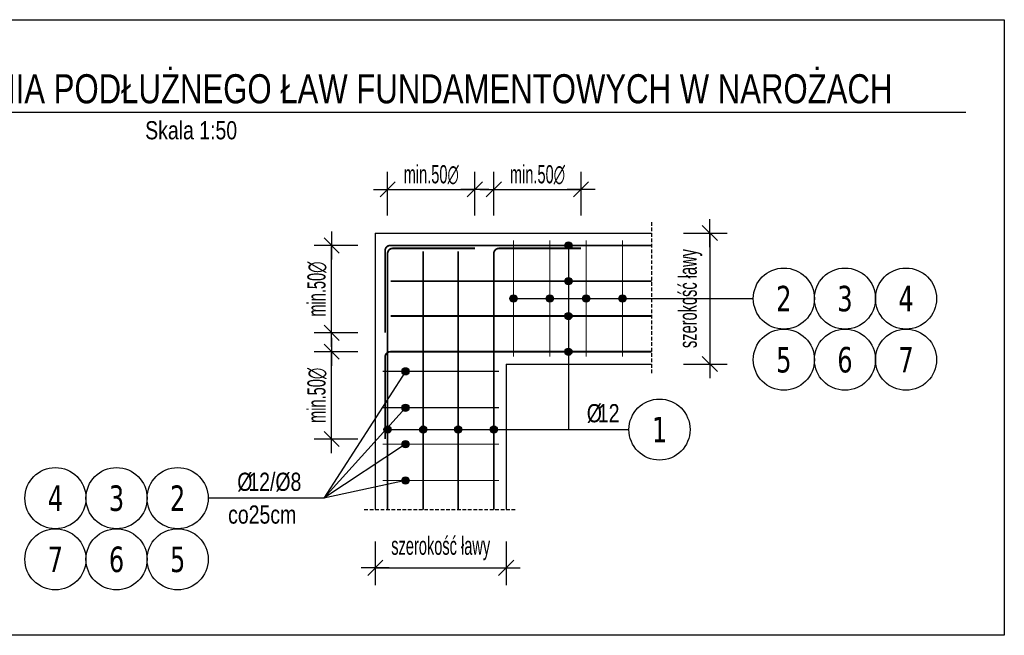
# Model space of a CAD drawing. Header units: millimetres. Extents: x -12415 to -10748, y 12360 to 13401.
# Tile 5 of 6: x -11486 to -10809, y 12360 to 12783. Entities that reach past the tile are written whole.
import ezdxf
from ezdxf.enums import TextEntityAlignment as Align

# ---------------------------------------------------------------- set-up
doc = ezdxf.new("R2010")
doc.units = ezdxf.units.MM
doc.header["$LTSCALE"] = 10
doc.linetypes.add('HIDDEN', pattern=[0.375, 0.25, -0.125])
for name, color, linetype in [('1', 2, 'Continuous'), ('2', 1, 'HIDDEN'), ('BZ_odn', 1, 'Continuous'), ('BZ_opi2', 4, 'Continuous'), ('BZ_opi4', 53, 'Continuous'), ('BZ_P_wid', 3, 'Continuous'), ('BZ_sym', 7, 'Continuous'), ('BZ_txg', 3, 'Continuous'), ('BZ_txs', 2, 'Continuous'), ('BZ_wym', 1, 'Continuous')]:
    doc.layers.add(name, color=color, linetype=linetype)
doc.layers.add('BA_obw', color=230, linetype='Continuous', plot=False)
doc.layers.add('BZ_pom', color=6, linetype='Continuous', plot=False)
doc.styles.add('BIKTBG', font='tahoma.ttf', dxfattribs={"width": 0.85})
doc.styles.add('BIKTG', font='bikromsw.shx', dxfattribs={"width": 0.8})
doc.styles.add('BIKTS', font='bikromsw.shx', dxfattribs={"width": 0.8})
doc.styles.add('BIKWYM', font='bikromsw.shx', dxfattribs={"width": 0.6})
doc.dimstyles.new('BA_KP_50_cm', dxfattribs={"dimscale": 0.5, "dimtxt": 25, "dimasz": 1.666667, "dimexe": 24, "dimexo": 0, "dimgap": 0, "dimtad": 0, "dimdec": 1, "dimrnd": 0.5, "dimzin": 9, "dimdsep": 46, "dimtxsty": 'BIKWYM', "dimblk": 'WYM-KR', "dimblk1": 'WYM-KP', "dimblk2": 'WYM-KP', "dimsah": 1, "dimcen": 0, "dimdle": 20, "dimclrd": 256, "dimclre": 256, "dimclrt": 7, "dimadec": 0, "dimazin": 0, "dimtfac": 0.033333, "dimtdec": 1, "dimtmove": 0, "dimatfit": 3, "dimldrblk": 'WYM-KP', "dimfxl": 1, "dimtvp": 0.8, "dimtolj": 1, "dimarcsym": 0})
doc.dimstyles.new('BZ_KR_50_cm', dxfattribs={"dimscale": 0.5, "dimtxt": 25, "dimasz": 1.666667, "dimexe": 24, "dimexo": 0, "dimgap": 0, "dimtad": 0, "dimdec": 1, "dimrnd": 0.5, "dimzin": 9, "dimdsep": 46, "dimtxsty": 'BIKWYM', "dimblk": 'WYM-KR', "dimcen": 0, "dimdle": 20, "dimclrd": 256, "dimclre": 256, "dimclrt": 7, "dimadec": 0, "dimazin": 0, "dimtfac": 0.033333, "dimtdec": 1, "dimtmove": 0, "dimatfit": 3, "dimldrblk": 'WYM-KR', "dimfxl": 1, "dimtvp": 0.8, "dimtolj": 1, "dimarcsym": 0})

# ---------------------------------------------------------------- blocks, each defined once
blk = doc.blocks.new('eoprz')
blk = doc.blocks.new('WYM-KR')
at = {"linetype": 'ByBlock'}
blk.add_line((11.52, 0), (-11.52, 0), dxfattribs=at)
at = {"color": 7, "linetype": 'ByBlock'}
blk.add_line((6.24, 6.24), (-6.24, -6.24), dxfattribs=at)
blk = doc.blocks.new('*D55')
at = {"layer": 'BZ_wym', "lineweight": -2}
for p, q in [((-11241.55, 12424.29), (-11241.55, 12394.29)), ((-11151.55, 12424.29), (-11151.55, 12394.29)), ((-11242.38, 12406.29), (-11243.21, 12406.29)), ((-11241.55, 12406.29), (-11151.55, 12406.29)), ((-11150.71, 12406.29), (-11149.88, 12406.29))]:
    blk.add_line(p, q, dxfattribs=at)
at = {"layer": 'Defpoints', "color": 0}
for p in [(-11241.55, 12424.29), (-11151.55, 12424.29), (-11151.55, 12406.29)]:
    blk.add_point(p, dxfattribs=at)
at = {"layer": 'BZ_wym', "lineweight": -2, "xscale": 0.8333333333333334, "yscale": 0.8333333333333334, "zscale": 0.8333333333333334}
blk.add_blockref('WYM-KR', (-11241.55, 12406.29), dxfattribs=at)
at = {"layer": 'BZ_wym', "lineweight": -2, "xscale": 0.8333333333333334, "yscale": 0.8333333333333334, "zscale": 0.8333333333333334, "rotation": 180}
blk.add_blockref('WYM-KR', (-11151.55, 12406.29), dxfattribs=at)
at = {"layer": 'BZ_wym', "color": 7, "lineweight": -2, "insert": (-11196.55, 12419.63), "char_height": 12.5, "attachment_point": 5, "style": 'BIKWYM'}
blk.add_mtext('\\A1;\\Fbikromsw.shx|c1;szerokość ławy', dxfattribs=at)
blk = doc.blocks.new('*D56')
at = {"layer": 'BZ_wym', "lineweight": -2}
for p, q in [((-11233.05, 12648.27), (-11233.05, 12678.29)), ((-11173.05, 12648.27), (-11173.05, 12678.29)), ((-11232.21, 12666.29), (-11173.88, 12666.29))]:
    blk.add_line(p, q, dxfattribs=at)
at = {"layer": 'Defpoints', "color": 0}
for p in [(-11173.05, 12666.29), (-11233.05, 12648.27), (-11173.05, 12648.27)]:
    blk.add_point(p, dxfattribs=at)
at = {"layer": 'BZ_wym', "lineweight": -2, "xscale": 0.8333333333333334, "yscale": 0.8333333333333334, "zscale": 0.8333333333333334, "rotation": 180}
blk.add_blockref('WYM-KR', (-11233.05, 12666.29), dxfattribs=at)
at = {"layer": 'BZ_wym', "lineweight": -2, "xscale": 0.8333333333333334, "yscale": 0.8333333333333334, "zscale": 0.8333333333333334}
blk.add_blockref('WYM-KR', (-11173.05, 12666.29), dxfattribs=at)
at = {"layer": 'BZ_wym', "color": 7, "lineweight": -2, "insert": (-11203.05, 12676.29), "char_height": 12.5, "attachment_point": 5, "style": 'BIKWYM'}
blk.add_mtext('\\A1;\\Fbikromsw.shx|c1;\\C7;min.50∅', dxfattribs=at)
blk = doc.blocks.new('*D57')
at = {"layer": 'BZ_wym', "lineweight": -2}
for p, q in [((-11160.05, 12648.27), (-11160.05, 12678.29)), ((-11100.05, 12648.27), (-11100.05, 12678.29)), ((-11159.21, 12666.29), (-11100.88, 12666.29))]:
    blk.add_line(p, q, dxfattribs=at)
at = {"layer": 'Defpoints', "color": 0}
for p in [(-11100.05, 12666.29), (-11160.05, 12648.27), (-11100.05, 12648.27)]:
    blk.add_point(p, dxfattribs=at)
at = {"layer": 'BZ_wym', "lineweight": -2, "xscale": 0.8333333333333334, "yscale": 0.8333333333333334, "zscale": 0.8333333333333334, "rotation": 180}
blk.add_blockref('WYM-KR', (-11160.05, 12666.29), dxfattribs=at)
at = {"layer": 'BZ_wym', "lineweight": -2, "xscale": 0.8333333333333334, "yscale": 0.8333333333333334, "zscale": 0.8333333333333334}
blk.add_blockref('WYM-KR', (-11100.05, 12666.29), dxfattribs=at)
at = {"layer": 'BZ_wym', "color": 7, "lineweight": -2, "insert": (-11130.05, 12676.29), "char_height": 12.5, "attachment_point": 5, "style": 'BIKWYM'}
blk.add_mtext('\\A1;\\Fbikromsw.shx|c1;\\C7;min.50∅', dxfattribs=at)
blk = doc.blocks.new('bik_BlkOpPretU', base_point=(18572.85, 5991.36))
at = {"layer": 'BZ_opi2', "style": 'BIKTBG', "width": 0.8}
blk.add_attdef('NUMER', text='', height=26.25, dxfattribs=at).set_placement((18420.64, 5991.36), align=Align.MIDDLE_CENTER)
at = {"layer": 'BZ_opi4', "style": 'BIKTS', "width": 0.8}
for tag, p in [('SZTUK', (18467.14, 5998.86)), ('PRZEDR_FI', (18535, 5998.86)), ('PRZEKROJ', (18546.43, 5998.86)), ('UWAGA', (18467.14, 5965.11))]:
    blk.add_attdef(tag, p, '', height=18.75, dxfattribs=at)
at = {"layer": 'BZ_pom', "width": 0.8}
for tag, p, height, style in [('POZYCJA', (18452.14, 6028.86), 26.25, 'BIKTBG'), ('GATUNEK', (18346.58, 6028.86), 18.75, 'BIKTS'), ('METODA_L', (18348.57, 5991.36), 18.75, 'BIKTS')]:
    blk.add_attdef(tag, p, '', height=height, dxfattribs=dict(at, style=style))
at = {"layer": 'BZ_wym', "width": 0.8}
for tag, p, height, style, flags in [('PRZEDR_L', (18467.14, 5936.98), 18.75, 'BIKTS', 1), ('DLUGOSC', (18467.14, 5908.86), 18.75, 'BIKTS', 1), ('TYP_PRETA', (18467.14, 5880.73), 18.75, 'BIKTS', 3), ('PRZEDR_NR', (18467.14, 5852.61), 26.25, 'BIKTBG', 1), ('PRZEDR_SZT', (18467.14, 5824.48), 18.75, 'BIKTS', 1), ('EURO_KOD', (18467.14, 5796.36), 18.75, 'BIKTS', 3), ('EURO_KOD_SEGMENTY', (18507.85, 5796.36), 18.75, 'BIKTS', 3), ('HAK_1', (18467.14, 5768.23), 18.75, 'BIKTS', 3), ('HAK_2', (18467.14, 5740.11), 18.75, 'BIKTS', 3), ('ID', (18467.14, 5711.98), 18.75, 'BIKTS', 3), ('ID_C', (18467.14, 5683.86), 18.75, 'BIKTS', 3), ('b_atr_0', (18467.14, 5655.73), 18.75, 'BIKTS', 3)]:
    blk.add_attdef(tag, p, '', height=height, dxfattribs=dict(at, style=style, flags=flags))
blk = doc.blocks.new('WYM-KP')
blk.add_hatch(color=256).paths.add_polyline_path([(3, 0, 1), (-3, 0, 1)])
blk.add_circle((0, 0), 3)
blk = doc.blocks.new('*D58')
at = {"layer": 'BZ_wym', "lineweight": -2}
for p, q in [((-11029.55, 12636.29), (-10999.55, 12636.29)), ((-11011.55, 12637.13), (-11011.55, 12637.96)), ((-11011.55, 12636.29), (-11011.55, 12546.29)), ((-11029.55, 12546.29), (-10999.55, 12546.29)), ((-11011.55, 12545.46), (-11011.55, 12544.63))]:
    blk.add_line(p, q, dxfattribs=at)
at = {"layer": 'Defpoints', "color": 0}
for p in [(-11029.55, 12636.29), (-11029.55, 12546.29), (-11011.55, 12546.29)]:
    blk.add_point(p, dxfattribs=at)
at = {"layer": 'BZ_wym', "lineweight": -2, "xscale": 0.8333333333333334, "yscale": 0.8333333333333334, "zscale": 0.8333333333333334}
for p, rotation in [((-11011.55, 12636.29), 270), ((-11011.55, 12546.29), 90)]:
    blk.add_blockref('WYM-KR', p, dxfattribs=dict(at, rotation=rotation))
at = {"layer": 'BZ_wym', "color": 7, "lineweight": -2, "insert": (-11024.88, 12591.29), "char_height": 12.5, "attachment_point": 5, "rotation": 90, "style": 'BIKWYM'}
blk.add_mtext('\\A1;szerokość ławy', dxfattribs=at)
blk = doc.blocks.new('*D59')
at = {"layer": 'BZ_wym', "lineweight": -2}
for p, q in [((-11253.53, 12554.79), (-11283.55, 12554.79)), ((-11271.55, 12495.63), (-11271.55, 12553.96)), ((-11253.53, 12494.79), (-11283.55, 12494.79))]:
    blk.add_line(p, q, dxfattribs=at)
at = {"layer": 'Defpoints', "color": 0}
for p in [(-11271.55, 12554.79), (-11253.53, 12554.79), (-11253.53, 12494.79)]:
    blk.add_point(p, dxfattribs=at)
at = {"layer": 'BZ_wym', "lineweight": -2, "xscale": 0.8333333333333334, "yscale": 0.8333333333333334, "zscale": 0.8333333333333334}
for p, rotation in [((-11271.55, 12554.79), 90), ((-11271.55, 12494.79), 270)]:
    blk.add_blockref('WYM-KR', p, dxfattribs=dict(at, rotation=rotation))
at = {"layer": 'BZ_wym', "color": 7, "lineweight": -2, "insert": (-11281.55, 12524.79), "char_height": 12.5, "attachment_point": 5, "rotation": 90, "style": 'BIKWYM'}
blk.add_mtext('\\A1;\\Fbikromsw.shx|c1;\\C7;min.50∅', dxfattribs=at)
blk = doc.blocks.new('*D60')
at = {"layer": 'BZ_wym', "lineweight": -2}
for p, q in [((-11253.53, 12627.79), (-11283.55, 12627.79)), ((-11271.55, 12568.63), (-11271.55, 12626.96)), ((-11253.53, 12567.79), (-11283.55, 12567.79))]:
    blk.add_line(p, q, dxfattribs=at)
at = {"layer": 'Defpoints', "color": 0}
for p in [(-11271.55, 12627.79), (-11253.53, 12627.79), (-11253.53, 12567.79)]:
    blk.add_point(p, dxfattribs=at)
at = {"layer": 'BZ_wym', "lineweight": -2, "xscale": 0.8333333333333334, "yscale": 0.8333333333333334, "zscale": 0.8333333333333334}
for p, rotation in [((-11271.55, 12627.79), 90), ((-11271.55, 12567.79), 270)]:
    blk.add_blockref('WYM-KR', p, dxfattribs=dict(at, rotation=rotation))
at = {"layer": 'BZ_wym', "color": 7, "lineweight": -2, "insert": (-11281.55, 12597.79), "char_height": 12.5, "attachment_point": 5, "rotation": 90, "style": 'BIKWYM'}
blk.add_mtext('\\A1;\\Fbikromsw.shx|c1;\\C7;min.50∅', dxfattribs=at)

msp = doc.modelspace()

# ---------------------------------------------------------------- linework, layer by layer
at = {"layer": '1'}
for p, q in [((-11241.55, 12636.29), (-11051.55, 12636.29)), ((-11241.55, 12636.29), (-11241.55, 12446.29)), ((-11151.55, 12546.29), (-11151.55, 12446.29)), ((-11151.55, 12546.29), (-11051.55, 12546.29))]:
    msp.add_line(p, q, dxfattribs=at)
at = {"layer": '2'}
for p, q in [((-11051.55, 12643.79), (-11051.55, 12538.79)), ((-11249.05, 12446.29), (-11144.05, 12446.29))]:
    msp.add_line(p, q, dxfattribs=at)
at = {"layer": 'BA_obw'}
msp.add_lwpolyline([(-11931.25, 12782.87), (-10809.15, 12782.87), (-10809.15, 12359.96), (-11931.25, 12359.96)], close=True, dxfattribs=at)
at = {"layer": 'BZ_odn', "color": 252, "lineweight": -2}
for centre in [(-10960.68, 12591.29), (-10918.68, 12591.29), (-10876.68, 12591.29), (-10960.68, 12549.29), (-10918.68, 12549.29), (-10876.68, 12549.29), (-11461.38, 12454.17), (-11419.38, 12454.17), (-11377.38, 12454.17), (-11461.38, 12412.17), (-11419.38, 12412.17), (-11377.38, 12412.17)]:
    msp.add_circle(centre, 21, dxfattribs=at)
at = {"layer": 'BZ_odn', "color": 252}
msp.add_circle((-11046.15, 12501.29), 21, dxfattribs=at)
at = {"layer": 'BZ_P_wid', "color": 8, "lineweight": -2, "const_width": 0.8}
for points in [[(-11146.55, 12631.29), (-11146.55, 12551.29)], [(-11121.55, 12631.29), (-11121.55, 12551.29)], [(-11096.55, 12631.29), (-11096.55, 12551.29)], [(-11071.55, 12631.29), (-11071.55, 12551.29)], [(-11236.55, 12541.29), (-11156.55, 12541.29)], [(-11236.55, 12516.29), (-11156.55, 12516.29)], [(-11236.55, 12491.29), (-11156.55, 12491.29)], [(-11236.55, 12466.29), (-11156.55, 12466.29)]]:
    msp.add_lwpolyline(points, dxfattribs=at)
at = {"layer": 'BZ_P_wid', "lineweight": -2, "const_width": 1.2}
for points in [[(-11234.75, 12567.79), (-11234.75, 12624.19, -0.414214), (-11231.15, 12627.79), (-11051.55, 12627.79)], [(-11173.05, 12625.79), (-11229.45, 12625.79, 0.414214), (-11233.05, 12622.19), (-11233.05, 12446.29)], [(-11100.05, 12625.79), (-11156.45, 12625.79, 0.414214), (-11160.05, 12622.19), (-11160.05, 12446.29)], [(-11234.75, 12494.79), (-11234.75, 12551.19, -0.414214), (-11231.15, 12554.79), (-11051.55, 12554.79)]]:
    msp.add_lwpolyline(points, format="xyb", dxfattribs=at)
for points in [[(-11208.55, 12623.79), (-11208.55, 12623.79), (-11208.55, 12446.29)], [(-11184.55, 12623.79), (-11184.55, 12623.79), (-11184.55, 12446.29)], [(-11230.89, 12603.29), (-11230.89, 12603.29), (-11051.55, 12603.29)], [(-11230.89, 12579.29), (-11230.89, 12579.29), (-11051.55, 12579.29)]]:
    msp.add_lwpolyline(points, dxfattribs=at)
at = {"layer": 'BZ_txg'}
msp.add_lwpolyline([(-11899.29, 12719.42), (-10835.58, 12719.42)], dxfattribs=at)

# ---------------------------------------------------------------- block references
at = {"lineweight": -2}
ref = msp.add_blockref('bik_BlkOpPretU', (-10903.97, 12591.29), dxfattribs=dict(at, xscale=2, yscale=2, zscale=2))
ref.add_attrib('NUMER', '2', dxfattribs={"layer": 'BZ_opi2', "lineweight": -2, "height": 17.5, "style": 'BIKTBG', "width": 0.8}).set_placement((-10960.68, 12591.29), align=Align.MIDDLE_CENTER)
ref = msp.add_blockref('bik_BlkOpPretU', (-10861.97, 12591.29), dxfattribs=dict(at, xscale=2, yscale=2, zscale=2))
ref.add_attrib('NUMER', '3', dxfattribs={"layer": 'BZ_opi2', "lineweight": -2, "height": 17.5, "style": 'BIKTBG', "width": 0.8}).set_placement((-10918.68, 12591.29), align=Align.MIDDLE_CENTER)
ref = msp.add_blockref('bik_BlkOpPretU', (-10819.97, 12591.29), dxfattribs=dict(at, xscale=2, yscale=2, zscale=2))
ref.add_attrib('NUMER', '4', dxfattribs={"layer": 'BZ_opi2', "lineweight": -2, "height": 17.5, "style": 'BIKTBG', "width": 0.8}).set_placement((-10876.68, 12591.29), align=Align.MIDDLE_CENTER)
ref = msp.add_blockref('bik_BlkOpPretU', (-10903.97, 12549.29), dxfattribs=dict(at, xscale=2, yscale=2, zscale=2))
ref.add_attrib('NUMER', '5', dxfattribs={"layer": 'BZ_opi2', "lineweight": -2, "height": 17.5, "style": 'BIKTBG', "width": 0.8}).set_placement((-10960.68, 12549.29), align=Align.MIDDLE_CENTER)
ref = msp.add_blockref('bik_BlkOpPretU', (-10861.97, 12549.29), dxfattribs=dict(at, xscale=2, yscale=2, zscale=2))
ref.add_attrib('NUMER', '6', dxfattribs={"layer": 'BZ_opi2', "lineweight": -2, "height": 17.5, "style": 'BIKTBG', "width": 0.8}).set_placement((-10918.68, 12549.29), align=Align.MIDDLE_CENTER)
ref = msp.add_blockref('bik_BlkOpPretU', (-10819.97, 12549.29), dxfattribs=dict(at, xscale=2, yscale=2, zscale=2))
ref.add_attrib('NUMER', '7', dxfattribs={"layer": 'BZ_opi2', "lineweight": -2, "height": 17.5, "style": 'BIKTBG', "width": 0.8}).set_placement((-10876.68, 12549.29), align=Align.MIDDLE_CENTER)
ref = msp.add_blockref('bik_BlkOpPretU', (-11112.39, 12501.29))
ref.add_attrib('NUMER', '1', dxfattribs={"layer": 'BZ_opi2', "height": 17.5, "style": 'BIKTBG', "width": 0.8}).set_placement((-11046.15, 12501.29), align=Align.MIDDLE_CENTER)
ref.add_attrib('PRZEKROJ', '12', (-11088.52, 12506.29), dxfattribs={"layer": 'BZ_opi4', "height": 12.5, "style": 'BIKTS', "width": 0.8})
ref.add_attrib('PRZEDR_FI', '%%c', (-11096.14, 12506.29), dxfattribs={"layer": 'BZ_opi4', "height": 12.5, "style": 'BIKTS', "width": 0.8})
ref = msp.add_blockref('bik_BlkOpPretU', (-11320.66, 12454.17), dxfattribs=dict(at, xscale=2, yscale=2, zscale=2))
ref.add_attrib('NUMER', '2', dxfattribs={"layer": 'BZ_opi2', "lineweight": -2, "height": 17.5, "style": 'BIKTBG', "width": 0.8}).set_placement((-11377.38, 12454.17), align=Align.MIDDLE_CENTER)
ref.add_attrib('PRZEKROJ', '12/%%c8', (-11328.76, 12459.17), dxfattribs={"layer": 'BZ_opi4', "lineweight": -2, "height": 12.5, "style": 'BIKTS', "width": 0.8})
ref.add_attrib('UWAGA', ' co25cm', (-11346.38, 12436.67), dxfattribs={"layer": 'BZ_opi4', "lineweight": -2, "height": 12.5, "style": 'BIKTS', "width": 0.8})
ref.add_attrib('PRZEDR_FI', '%%c', (-11336.38, 12459.17), dxfattribs={"layer": 'BZ_opi4', "lineweight": -2, "height": 12.5, "style": 'BIKTS', "width": 0.8})
ref = msp.add_blockref('bik_BlkOpPretU', (-11404.66, 12454.17), dxfattribs=dict(at, xscale=2, yscale=2, zscale=2))
ref.add_attrib('NUMER', '4', dxfattribs={"layer": 'BZ_opi2', "lineweight": -2, "height": 17.5, "style": 'BIKTBG', "width": 0.8}).set_placement((-11461.38, 12454.17), align=Align.MIDDLE_CENTER)
ref = msp.add_blockref('bik_BlkOpPretU', (-11362.66, 12454.17), dxfattribs=dict(at, xscale=2, yscale=2, zscale=2))
ref.add_attrib('NUMER', '3', dxfattribs={"layer": 'BZ_opi2', "lineweight": -2, "height": 17.5, "style": 'BIKTBG', "width": 0.8}).set_placement((-11419.38, 12454.17), align=Align.MIDDLE_CENTER)
ref = msp.add_blockref('bik_BlkOpPretU', (-11404.66, 12412.17), dxfattribs=dict(at, xscale=2, yscale=2, zscale=2))
ref.add_attrib('NUMER', '7', dxfattribs={"layer": 'BZ_opi2', "lineweight": -2, "height": 17.5, "style": 'BIKTBG', "width": 0.8}).set_placement((-11461.38, 12412.17), align=Align.MIDDLE_CENTER)
ref = msp.add_blockref('bik_BlkOpPretU', (-11362.66, 12412.17), dxfattribs=dict(at, xscale=2, yscale=2, zscale=2))
ref.add_attrib('NUMER', '6', dxfattribs={"layer": 'BZ_opi2', "lineweight": -2, "height": 17.5, "style": 'BIKTBG', "width": 0.8}).set_placement((-11419.38, 12412.17), align=Align.MIDDLE_CENTER)
ref = msp.add_blockref('bik_BlkOpPretU', (-11320.66, 12412.17), dxfattribs=dict(at, xscale=2, yscale=2, zscale=2))
ref.add_attrib('NUMER', '5', dxfattribs={"layer": 'BZ_opi2', "lineweight": -2, "height": 17.5, "style": 'BIKTBG', "width": 0.8}).set_placement((-11377.38, 12412.17), align=Align.MIDDLE_CENTER)
at = {"layer": 'BZ_sym'}
ref = msp.add_blockref('eoprz', (-11368.08, 12719.42), dxfattribs=dict(at, xscale=0.5, yscale=0.5, zscale=0.5))
ref.add_attrib('Nazwa', 'SZCZEGÓŁY KOTWIENIA ZBROJENIA PODŁUŻNEGO ŁAW FUNDAMENTOWYCH W NAROŻACH', dxfattribs={"layer": 'BZ_txg', "height": 20, "style": 'BIKTG', "width": 0.8}).set_placement((-11368.08, 12735.42), align=Align.MIDDLE_CENTER)
ref.add_attrib('Skala', 'Skala 1:50', dxfattribs={"layer": 'BZ_txs', "height": 12.5, "style": 'BIKTS', "width": 0.8}).set_placement((-11368.08, 12706.92), align=Align.MIDDLE_CENTER)

# ---------------------------------------------------------------- dimensions: what is measured, and where the dimension line sits
at = {"layer": 'BZ_wym', "lineweight": -2}
for base, p1, p2, picture, middle in [((-11173.05, 12666.29), (-11233.05, 12648.27), (-11173.05, 12648.27), '*D56', (-11203.05, 12676.29)), ((-11100.05, 12666.29), (-11160.05, 12648.27), (-11100.05, 12648.27), '*D57', (-11130.05, 12676.29))]:
    dim = msp.add_linear_dim(base=base, p1=p1, p2=p2, text='\\Fbikromsw.shx|c1;\\C7;min.50∅', dimstyle='BZ_KR_50_cm', override={"dimblk": 'WYM-KR'}, dxfattribs=at)
    dim.commit()
    dim.dimension.update_dxf_attribs({"geometry": picture, "text_midpoint": middle})
dim = msp.add_linear_dim(base=(-11011.55, 12546.29), p1=(-11029.55, 12636.29), p2=(-11029.55, 12546.29), angle=90, text='szerokość ławy', dimstyle='BZ_KR_50_cm', override={"dimblk": 'WYM-KR'}, dxfattribs=at)
dim.commit()
dim.dimension.update_dxf_attribs({"geometry": '*D58', "text_midpoint": (-11011.55, 12591.29), "dimtype": 160})
for base, p1, p2, picture, middle in [((-11271.55, 12627.79), (-11253.53, 12567.79), (-11253.53, 12627.79), '*D60', (-11281.55, 12597.79)), ((-11271.55, 12554.79), (-11253.53, 12494.79), (-11253.53, 12554.79), '*D59', (-11281.55, 12524.79))]:
    dim = msp.add_linear_dim(base=base, p1=p1, p2=p2, angle=90, text='\\Fbikromsw.shx|c1;\\C7;min.50∅', dimstyle='BZ_KR_50_cm', override={"dimblk": 'WYM-KR'}, dxfattribs=at)
    dim.commit()
    dim.dimension.update_dxf_attribs({"geometry": picture, "text_midpoint": middle})
dim = msp.add_linear_dim(base=(-11151.55, 12406.29), p1=(-11241.55, 12424.29), p2=(-11151.55, 12424.29), text='\\Fbikromsw.shx|c1;szerokość ławy', dimstyle='BZ_KR_50_cm', dxfattribs=at)
dim.commit()
dim.dimension.update_dxf_attribs({"geometry": '*D55', "text_midpoint": (-11196.55, 12406.29), "dimtype": 160})

# ---------------------------------------------------------------- leaders
at = {"layer": 'BZ_odn', "color": 252}
for points in [[(-11108.76, 12627.79), (-11108.76, 12546.29), (-11108.76, 12501.29)], [(-11108.76, 12603.29), (-11108.76, 12546.29), (-11108.76, 12501.29)], [(-11108.76, 12579.29), (-11108.76, 12546.29), (-11108.76, 12501.29)], [(-11108.76, 12554.79), (-11108.76, 12546.29), (-11108.76, 12501.29)], [(-11233.05, 12501.29), (-11151.55, 12501.29), (-11067.15, 12501.29)], [(-11208.55, 12501.29), (-11151.55, 12501.29), (-11067.15, 12501.29)], [(-11184.55, 12501.29), (-11151.55, 12501.29), (-11067.15, 12501.29)], [(-11160.05, 12501.29), (-11151.55, 12501.29), (-11067.15, 12501.29)]]:
    msp.add_leader(points, dimstyle='BA_KP_50_cm', override={"dimclrd": 252}, dxfattribs=at)
at = {"layer": 'BZ_odn', "color": 252, "lineweight": -2}
for points in [[(-11146.55, 12591.29), (-11000.11, 12591.29), (-10981.68, 12591.29)], [(-11121.55, 12591.29), (-11000.11, 12591.29), (-10981.68, 12591.29)], [(-11096.55, 12591.29), (-11000.11, 12591.29), (-10981.68, 12591.29)], [(-11071.55, 12591.29), (-11000.11, 12591.29), (-10981.68, 12591.29)], [(-11220.74, 12541.29), (-11276.81, 12454.17), (-11356.38, 12454.17)], [(-11220.74, 12516.29), (-11276.81, 12454.17), (-11356.38, 12454.17)], [(-11220.74, 12491.29), (-11276.81, 12454.17), (-11356.38, 12454.17)], [(-11220.74, 12466.29), (-11276.81, 12454.17), (-11356.38, 12454.17)]]:
    msp.add_leader(points, dimstyle='BA_KP_50_cm', override={"dimclrd": 252}, dxfattribs=at)

doc.saveas('drawing.dxf')
